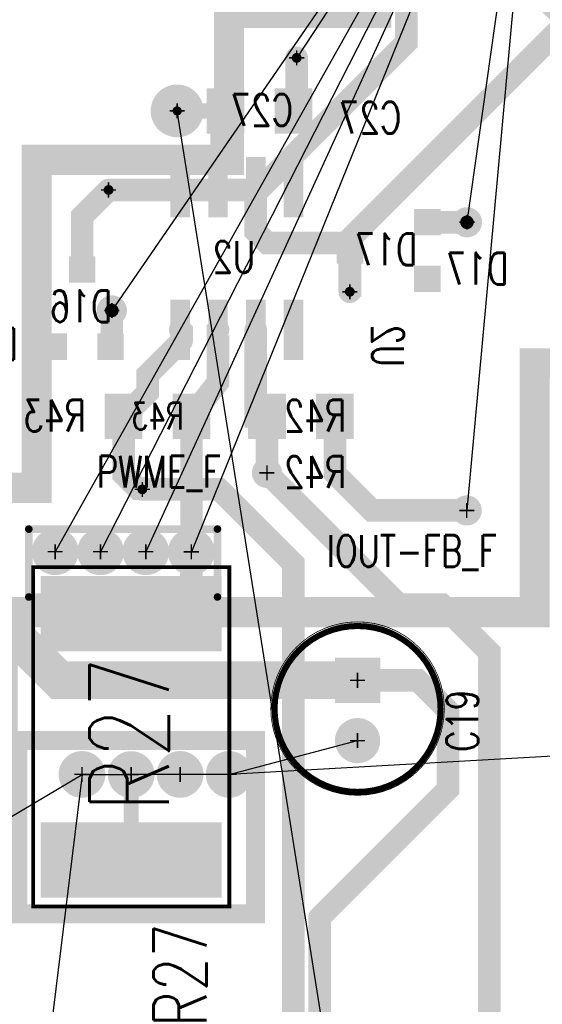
# Model space of a CAD drawing. Extents: x -4.8 to 11.7, y -3.6 to 8.1.
# Tile 45 of 53: x 4.858 to 5.551, y 1.945 to 3.251. Entities that reach past the tile are written whole.
import ezdxf
from ezdxf.enums import TextEntityAlignment as Align

# ---------------------------------------------------------------- set-up
doc = ezdxf.new("R2010")
doc.units = 0
for name, pattern in [('SIG_1', [2, 1, 1]), ('SIG_10', [2, 1, 1]), ('SIG_105', [2, 1, 1]), ('SIG_16', [2, 1, 1]), ('SIG_20', [2, 1, 1]), ('SIG_31', [2, 1, 1]), ('SIG_32', [2, 1, 1]), ('SIG_42', [2, 1, 1]), ('SIG_55', [2, 1, 1])]:
    doc.linetypes.add(name, pattern=pattern)
for name, color, linetype in [('2D_LINE_02', 231, 'CONTINUOUS'), ('2D_LINE_03', 112, 'CONTINUOUS'), ('COPPER_01', 1, 'CONTINUOUS'), ('DRIL_NPLTE_THRU_01', 16, 'CONTINUOUS'), ('DRIL_NPLTE_THRU_04', 176, 'CONTINUOUS'), ('DRIL_PLTE_THRU_01', 16, 'CONTINUOUS'), ('DRIL_PLTE_THRU_04', 176, 'CONTINUOUS'), ('DRIL_SYMBOL', 254, 'CONTINUOUS'), ('LINK_00', 2, 'CONTINUOUS'), ('PADS_BOT', 5, 'CONTINUOUS'), ('PADS_INNER', 1, 'CONTINUOUS'), ('PADS_TOP', 1, 'CONTINUOUS'), ('PART_NAME_123', 255, 'CONTINUOUS'), ('PART_NAME_124', 6, 'CONTINUOUS'), ('PART_NAME_129', 2, 'CONTINUOUS'), ('PART_NAME_130', 106, 'CONTINUOUS'), ('PART_TOP_2DLINE_123', 255, 'CONTINUOUS'), ('PART_TOP_2DLINE_129', 2, 'CONTINUOUS'), ('TRACE_01', 1, 'CONTINUOUS'), ('TRACE_04', 5, 'CONTINUOUS'), ('VIAPTS', 56, 'CONTINUOUS')]:
    doc.layers.add(name, color=color, linetype=linetype)
doc.styles.add('W0$001', font='simplex', dxfattribs={"width": 0.75})
doc.styles.add('W0$006', font='simplex', dxfattribs={"width": 0.75})
doc.styles.add('W0$01', font='simplex', dxfattribs={"width": 0.75})

# ---------------------------------------------------------------- blocks, each defined once
blk = doc.blocks.new('SMOOTH_0$04')
at = {"const_width": 0.02}
blk.add_lwpolyline([(-0.01, 0, 1), (0.01, 0, 1)], format="xyb", close=True, dxfattribs=at)
blk = doc.blocks.new('DRAWING_283')
at = {"layer": '2D_LINE_03', "const_width": 0.04}
blk.add_lwpolyline([(0, 0), (0.255, 0), (0.255, 0.195), (0.45, 0.195), (0.45, 1.545), (1.035, 1.545), (1.035, -0.13), (0.84, -0.13), (0.84, -0.27), (0.66, -0.27), (0.66, -0.6), (-0.045, -0.6), (-0.045, -0.8148), (-0.21, -0.8148), (-0.21, -0.435), (0, -0.435)], close=True, dxfattribs=at)
at = {"layer": '2D_LINE_03'}
for p in [(0.255, 0.195), (0.45, 0.195), (0, 0), (0.255, 0), (0.66, -0.27), (0, -0.435), (0.66, -0.6)]:
    blk.add_blockref('SMOOTH_0$04', p, dxfattribs=at)
blk = doc.blocks.new('DRAWING_546')
at = {"layer": '2D_LINE_02', "const_width": 0.04}
blk.add_lwpolyline([(0, 0), (0.255, 0), (0.255, 0.195), (0.45, 0.195), (0.45, 1.545), (1.035, 1.545), (1.035, -0.13), (0.84, -0.13), (0.84, -0.27), (0.66, -0.27), (0.66, -0.6), (-0.045, -0.6), (-0.045, -0.8148), (-0.21, -0.8148), (-0.21, -0.435), (0, -0.435)], close=True, dxfattribs=at)
at = {"layer": '2D_LINE_02'}
for p in [(0.255, 0.195), (0.45, 0.195), (0, 0), (0.255, 0), (0.66, -0.27), (0, -0.435), (0.66, -0.6)]:
    blk.add_blockref('SMOOTH_0$04', p, dxfattribs=at)
blk = doc.blocks.new('SMOOTH_0$025')
at = {"const_width": 0.0125}
blk.add_lwpolyline([(-0.00625, 0, 1), (0.00625, 0, 1)], format="xyb", close=True, dxfattribs=at)
blk = doc.blocks.new('COPPER_172')
at = {"layer": 'COPPER_01', "const_width": 0.025}
blk.add_lwpolyline([(0, 0), (0.315, 0), (0.315, -0.23), (0, -0.23)], close=True, dxfattribs=at)
at = {"layer": 'COPPER_01'}
for p in [(0, 0), (0.315, 0), (0, -0.23), (0.315, -0.23)]:
    blk.add_blockref('SMOOTH_0$025', p, dxfattribs=at)
blk = doc.blocks.new('SMOOTH_0$01')
at = {"const_width": 0.005}
blk.add_lwpolyline([(-0.0025, 0, 1), (0.0025, 0, 1)], format="xyb", close=True, dxfattribs=at)
blk = doc.blocks.new('COPPER_545')
at = {"layer": 'COPPER_01', "const_width": 0.01}
blk.add_lwpolyline([(0.01, 0), (-0.24, 0), (-0.24, 0.09), (0.01, 0.09)], close=True, dxfattribs=at)
at = {"layer": 'COPPER_01'}
for p in [(-0.24, 0.09), (0.01, 0.09), (-0.24, 0), (0.01, 0)]:
    blk.add_blockref('SMOOTH_0$01', p, dxfattribs=at)
blk = doc.blocks.new('DRIL_HOLE_0')
blk.add_lwpolyline([(0, 0, 1), (0, 0, 1)], format="xyb", close=True)
blk = doc.blocks.new('PAD_0')
blk.add_lwpolyline([(0, 0, 1), (0, 0, 1)], format="xyb", close=True)
blk = doc.blocks.new('PAD_13')
at = {"const_width": 0.035}
blk.add_lwpolyline([(-0.0175, 0), (0.0175, 0)], dxfattribs=at)
blk = doc.blocks.new('STK_BOT_24')
at = {"layer": 'DRIL_NPLTE_THRU_01'}
blk.add_blockref('DRIL_HOLE_0', (0, 0), dxfattribs=at)
at = {"layer": 'DRIL_NPLTE_THRU_04'}
blk.add_blockref('DRIL_HOLE_0', (0, 0), dxfattribs=at)
at = {"layer": 'PADS_BOT'}
blk.add_blockref('PAD_13', (0, 0), dxfattribs=at)
at = {"layer": 'PADS_INNER'}
blk.add_blockref('PAD_0', (0, 0), dxfattribs=at)
at = {"layer": 'PADS_TOP'}
blk.add_blockref('PAD_0', (0, 0), dxfattribs=at)
blk = doc.blocks.new('SYM_BOT_18')
for p in [(0, 0.05), (-0.0375, -0.0525), (0.0375, -0.0525)]:
    blk.add_blockref('STK_BOT_24', p)
blk = doc.blocks.new('PART_BOT_24')
blk.add_blockref('SYM_BOT_18', (0, 0))
at = {"layer": 'PART_NAME_124', "style": 'W0$006', "width": 0.75}
blk.add_text('D16', height=0.042, dxfattribs=at).set_placement((0.085, -0.07))
at = {"layer": 'PART_NAME_130', "style": 'W0$001', "width": 0.75}
blk.add_text('D16', height=0.042, dxfattribs=at).set_placement((-0.04, -0.02))
blk = doc.blocks.new('PAD_2')
at = {"const_width": 0.05}
blk.add_lwpolyline([(-0.03, 0), (0.03, 0)], dxfattribs=at)
blk = doc.blocks.new('STK_BOT_29')
at = {"layer": 'DRIL_NPLTE_THRU_01'}
blk.add_blockref('DRIL_HOLE_0', (0, 0), dxfattribs=at)
at = {"layer": 'DRIL_NPLTE_THRU_04'}
blk.add_blockref('DRIL_HOLE_0', (0, 0), dxfattribs=at)
at = {"layer": 'PADS_BOT', "rotation": 90}
blk.add_blockref('PAD_2', (0, 0), dxfattribs=at)
at = {"layer": 'PADS_INNER'}
blk.add_blockref('PAD_0', (0, 0), dxfattribs=at)
at = {"layer": 'PADS_TOP'}
blk.add_blockref('PAD_0', (0, 0), dxfattribs=at)
blk = doc.blocks.new('SYM_BOT_20')
for p in [(-0.045, 0), (0.045, 0)]:
    blk.add_blockref('STK_BOT_29', p)
blk = doc.blocks.new('PART_BOT_26')
blk.add_blockref('SYM_BOT_20', (0, 0))
at = {"layer": 'PART_NAME_124', "style": 'W0$006', "width": 0.75}
blk.add_text('C27', height=0.042, dxfattribs=at).set_placement((-0.1878, -0.0298))
at = {"layer": 'PART_NAME_130', "style": 'W0$001', "width": 0.75}
blk.add_text('C27', height=0.042, dxfattribs=at).set_placement((-0.0443, -0.0195))
blk = doc.blocks.new('PART_BOT_43')
blk.add_blockref('SYM_BOT_18', (0, 0))
at = {"layer": 'PART_NAME_124', "style": 'W0$006', "width": 0.75}
blk.add_text('D17', height=0.042, rotation=90, dxfattribs=at).set_placement((0.045, -0.16))
at = {"layer": 'PART_NAME_130', "style": 'W0$001', "width": 0.75}
blk.add_text('D17', height=0.042, rotation=90, dxfattribs=at).set_placement((0.0195, -0.0393))
blk = doc.blocks.new('PAD_25')
at = {"const_width": 0.026}
blk.add_lwpolyline([(-0.04, 0), (0.04, 0)], dxfattribs=at)
blk = doc.blocks.new('STK_BOT_14')
at = {"layer": 'DRIL_NPLTE_THRU_01'}
blk.add_blockref('DRIL_HOLE_0', (0, 0), dxfattribs=at)
at = {"layer": 'DRIL_NPLTE_THRU_04'}
blk.add_blockref('DRIL_HOLE_0', (0, 0), dxfattribs=at)
at = {"layer": 'PADS_BOT'}
blk.add_blockref('PAD_25', (0, 0), dxfattribs=at)
at = {"layer": 'PADS_INNER'}
blk.add_blockref('PAD_0', (0, 0), dxfattribs=at)
at = {"layer": 'PADS_TOP'}
blk.add_blockref('PAD_0', (0, 0), dxfattribs=at)
blk = doc.blocks.new('SYM_BOT_11')
for p in [(-0.095, 0.075), (0.094, 0.075), (-0.095, 0.025), (0.094, 0.025), (-0.095, -0.025), (0.094, -0.025), (-0.095, -0.075), (0.094, -0.075)]:
    blk.add_blockref('STK_BOT_14', p)
blk = doc.blocks.new('PART_BOT_45')
blk.add_blockref('SYM_BOT_11', (0, 0))
at = {"layer": 'PART_NAME_124', "style": 'W0$006', "width": 0.75}
blk.add_text('U2', height=0.042, dxfattribs=at).set_placement((-0.1445, 0.1793))
at = {"layer": 'PART_NAME_130', "style": 'W0$001', "width": 0.75}
blk.add_text('U2', height=0.042, rotation=270, dxfattribs=at).set_placement((-0.0195, 0.0243))
blk = doc.blocks.new('PART_BODY_TOP_183')
at = {"layer": 'PART_TOP_2DLINE_123', "const_width": 0.008}
blk.add_lwpolyline([(0.11, -0.038, 1), (-0.11, -0.038, 1)], format="xyb", close=True, dxfattribs=at)
at = {"layer": 'PART_TOP_2DLINE_129', "const_width": 0.001}
blk.add_lwpolyline([(0.115, -0.0375, 1), (-0.115, -0.0375, 1)], format="xyb", close=True, dxfattribs=at)
blk = doc.blocks.new('DRIL_SYMBOL_0$032')
at = {"layer": 'DRIL_SYMBOL', "const_width": 0.002}
for points in [[(-0.01, 0), (0.01, 0)], [(0, -0.01), (0, 0.01)]]:
    blk.add_lwpolyline(points, dxfattribs=at)
blk = doc.blocks.new('DRIL_HOLE_0$032')
at = {"const_width": 0.016}
blk.add_lwpolyline([(-0.008, 0, 1), (0.008, 0, 1)], format="xyb", close=True, dxfattribs=at)
blk.add_blockref('DRIL_SYMBOL_0$032', (0, 0))
blk = doc.blocks.new('PAD_27')
at = {"const_width": 0.03}
blk.add_lwpolyline([(0, -0.015, 1), (0, 0.015, 1)], format="xyb", close=True, dxfattribs=at)
blk = doc.blocks.new('PAD_28')
at = {"const_width": 0.06}
blk.add_lwpolyline([(-0.03, 0), (0.03, 0)], dxfattribs=at)
blk = doc.blocks.new('STK_TOP_21')
at = {"layer": 'DRIL_PLTE_THRU_01'}
blk.add_blockref('DRIL_HOLE_0$032', (0, 0), dxfattribs=at)
at = {"layer": 'DRIL_PLTE_THRU_04'}
blk.add_blockref('DRIL_HOLE_0$032', (0, 0), dxfattribs=at)
at = {"layer": 'PADS_BOT'}
blk.add_blockref('PAD_28', (0, 0), dxfattribs=at)
at = {"layer": 'PADS_INNER'}
blk.add_blockref('PAD_27', (0, 0), dxfattribs=at)
at = {"layer": 'PADS_TOP'}
blk.add_blockref('PAD_28', (0, 0), dxfattribs=at)
blk = doc.blocks.new('STK_TOP_22')
at = {"layer": 'DRIL_PLTE_THRU_01'}
blk.add_blockref('DRIL_HOLE_0$032', (0, 0), dxfattribs=at)
at = {"layer": 'DRIL_PLTE_THRU_04'}
blk.add_blockref('DRIL_HOLE_0$032', (0, 0), dxfattribs=at)
at = {"layer": 'PADS_BOT'}
blk.add_blockref('PAD_27', (0, 0), dxfattribs=at)
at = {"layer": 'PADS_INNER'}
blk.add_blockref('PAD_27', (0, 0), dxfattribs=at)
at = {"layer": 'PADS_TOP'}
blk.add_blockref('PAD_27', (0, 0), dxfattribs=at)
blk = doc.blocks.new('SYM_TOP_16')
for name, p in [('PART_BODY_TOP_183', (0, 0)), ('STK_TOP_21', (0, 0)), ('STK_TOP_22', (0, -0.08))]:
    blk.add_blockref(name, p)
blk = doc.blocks.new('PART_TOP_47')
blk.add_blockref('SYM_TOP_16', (0, 0))
at = {"layer": 'PART_NAME_123', "style": 'W0$006', "width": 0.75}
blk.add_text('C19', height=0.042, rotation=90, dxfattribs=at).set_placement((0.1599, -0.0949))
blk = doc.blocks.new('SYM_BOT_27')
for p in [(-0.045, 0), (0.045, 0)]:
    blk.add_blockref('STK_BOT_29', p)
blk = doc.blocks.new('PART_BOT_83')
blk.add_blockref('SYM_BOT_27', (0, 0))
at = {"layer": 'PART_NAME_124', "style": 'W0$006', "width": 0.75}
blk.add_text('R42', height=0.042, dxfattribs=at).set_placement((-0.0599, -0.0949))
at = {"layer": 'PART_NAME_130', "style": 'W0$001', "width": 0.75}
blk.add_text('R42', height=0.042, dxfattribs=at).set_placement((-0.06, -0.02))
blk = doc.blocks.new('PART_BOT_146')
blk.add_blockref('SYM_BOT_27', (0, 0))
at = {"layer": 'PART_NAME_124', "style": 'W0$006', "width": 0.75}
blk.add_text('R43', height=0.042, dxfattribs=at).set_placement((0.095, -0.02))
at = {"layer": 'PART_NAME_130', "style": 'W0$001', "width": 0.75}
blk.add_text('R43', height=0.035, dxfattribs=at).set_placement((0, 0.0003), align=Align.MIDDLE_CENTER)
blk = doc.blocks.new('DRIL_SYMBOL_0$02')
at = {"layer": 'DRIL_SYMBOL', "const_width": 0.002}
for points in [[(-0.01, 0), (0.01, 0)], [(0, -0.01), (0, 0.01)]]:
    blk.add_lwpolyline(points, dxfattribs=at)
blk = doc.blocks.new('DRIL_HOLE_0$02')
at = {"const_width": 0.01}
blk.add_lwpolyline([(-0.005, 0, 1), (0.005, 0, 1)], format="xyb", close=True, dxfattribs=at)
blk.add_blockref('DRIL_SYMBOL_0$02', (0, 0))
blk = doc.blocks.new('PAD_65')
at = {"const_width": 0.02}
blk.add_lwpolyline([(0, -0.01, 1), (0, 0.01, 1)], format="xyb", close=True, dxfattribs=at)
blk = doc.blocks.new('STK_TOP_52')
at = {"layer": 'DRIL_PLTE_THRU_01'}
blk.add_blockref('DRIL_HOLE_0$02', (0, 0), dxfattribs=at)
at = {"layer": 'DRIL_PLTE_THRU_04'}
blk.add_blockref('DRIL_HOLE_0$02', (0, 0), dxfattribs=at)
at = {"layer": 'PADS_BOT'}
blk.add_blockref('PAD_65', (0, 0), dxfattribs=at)
at = {"layer": 'PADS_INNER'}
blk.add_blockref('PAD_65', (0, 0), dxfattribs=at)
at = {"layer": 'PADS_TOP'}
blk.add_blockref('PAD_65', (0, 0), dxfattribs=at)
blk = doc.blocks.new('SYM_TOP_40')
blk.add_blockref('STK_TOP_52', (0, 0))
blk = doc.blocks.new('PART_TOP_205')
blk.add_blockref('SYM_TOP_40', (0, 0))
at = {"layer": 'PART_NAME_123', "style": 'W0$006', "width": 0.75}
blk.add_text('IOUT-FB_F', height=0.042, dxfattribs=at).set_placement((-0.1854, -0.0748))
blk = doc.blocks.new('PART_TOP_210')
blk.add_blockref('SYM_TOP_40', (0, 0))
at = {"layer": 'PART_NAME_123', "style": 'W0$006', "width": 0.75}
blk.add_text('PWME_F', height=0.042, dxfattribs=at).set_placement((-0.2256, -0.0196))
blk = doc.blocks.new('SMOOTH_0$005')
at = {"const_width": 0.0025}
blk.add_lwpolyline([(-0.00125, 0, 1), (0.00125, 0, 1)], format="xyb", close=True, dxfattribs=at)
blk = doc.blocks.new('SMOOTH_0$001')
at = {"const_width": 0.0005}
blk.add_lwpolyline([(-0.00025, 0, 1), (0.00025, 0, 1)], format="xyb", close=True, dxfattribs=at)
blk = doc.blocks.new('PART_BODY_TOP_240')
at = {"layer": 'PART_TOP_2DLINE_123', "const_width": 0.005}
blk.add_lwpolyline([(-0.225, 0.13), (0.225, 0.13), (0.225, -0.13), (-0.225, -0.13)], close=True, dxfattribs=at)
at = {"layer": 'PART_TOP_2DLINE_129', "const_width": 0.001}
blk.add_lwpolyline([(-0.225, 0.13), (0.225, 0.13), (0.225, -0.13), (-0.225, -0.13)], close=True, dxfattribs=at)
at = {"layer": 'PART_TOP_2DLINE_123'}
for p in [(-0.225, 0.13), (0.225, 0.13), (-0.225, -0.13), (0.225, -0.13)]:
    blk.add_blockref('SMOOTH_0$005', p, dxfattribs=at)
at = {"layer": 'PART_TOP_2DLINE_129'}
for p in [(-0.225, 0.13), (0.225, 0.13), (-0.225, -0.13), (0.225, -0.13)]:
    blk.add_blockref('SMOOTH_0$001', p, dxfattribs=at)
blk = doc.blocks.new('PAD_138')
at = {"const_width": 0.1}
blk.add_lwpolyline([(-0.12, 0), (0.12, 0)], dxfattribs=at)
blk = doc.blocks.new('STK_TOP_170')
at = {"layer": 'DRIL_NPLTE_THRU_01'}
blk.add_blockref('DRIL_HOLE_0', (0, 0), dxfattribs=at)
at = {"layer": 'DRIL_NPLTE_THRU_04'}
blk.add_blockref('DRIL_HOLE_0', (0, 0), dxfattribs=at)
at = {"layer": 'PADS_BOT'}
blk.add_blockref('PAD_0', (0, 0), dxfattribs=at)
at = {"layer": 'PADS_INNER'}
blk.add_blockref('PAD_0', (0, 0), dxfattribs=at)
at = {"layer": 'PADS_TOP', "rotation": 90}
blk.add_blockref('PAD_138', (0, 0), dxfattribs=at)
blk = doc.blocks.new('SYM_TOP_73')
for name, p in [('STK_TOP_170', (-0.1634, 0)), ('STK_TOP_170', (0.1634, 0)), ('PART_BODY_TOP_240', (0, 0))]:
    blk.add_blockref(name, p)
blk = doc.blocks.new('PART_TOP_271')
blk.add_blockref('SYM_TOP_73', (0, 0))
at = {"layer": 'PART_NAME_123', "style": 'W0$01', "width": 0.75}
blk.add_text('R27', height=0.07, dxfattribs=at).set_placement((-0.3847, -0.0997))
at = {"layer": 'PART_NAME_129', "style": 'W0$001', "width": 0.75}
blk.add_text('R27', height=0.105, dxfattribs=at).set_placement((-0.0997, -0.0497))
blk = doc.blocks.new('SMOOTH_0$02')
at = {"const_width": 0.01}
blk.add_lwpolyline([(-0.005, 0, 1), (0.005, 0, 1)], format="xyb", close=True, dxfattribs=at)
blk = doc.blocks.new('SMOOTH_0$03')
at = {"const_width": 0.015}
blk.add_lwpolyline([(-0.0075, 0, 1), (0.0075, 0, 1)], format="xyb", close=True, dxfattribs=at)
blk = doc.blocks.new('SMOOTH_0$012')
at = {"const_width": 0.006}
blk.add_lwpolyline([(-0.003, 0, 1), (0.003, 0, 1)], format="xyb", close=True, dxfattribs=at)
blk = doc.blocks.new('SMOOTH_0$05')
at = {"const_width": 0.025}
blk.add_lwpolyline([(-0.0125, 0, 1), (0.0125, 0, 1)], format="xyb", close=True, dxfattribs=at)
blk = doc.blocks.new('DRIL_SYMBOL_0$028')
at = {"layer": 'DRIL_SYMBOL', "const_width": 0.002}
for points in [[(-0.01, 0), (0.01, 0)], [(0, -0.01), (0, 0.01)]]:
    blk.add_lwpolyline(points, dxfattribs=at)
blk = doc.blocks.new('DRIL_HOLE_0$028')
at = {"const_width": 0.014}
blk.add_lwpolyline([(-0.007, 0, 1), (0.007, 0, 1)], format="xyb", close=True, dxfattribs=at)
blk.add_blockref('DRIL_SYMBOL_0$028', (0, 0))
blk = doc.blocks.new('PAD_75')
at = {"const_width": 0.031}
blk.add_lwpolyline([(0, -0.0155, 1), (0, 0.0155, 1)], format="xyb", close=True, dxfattribs=at)
blk = doc.blocks.new('STK_TOP_6')
at = {"layer": 'DRIL_PLTE_THRU_01'}
blk.add_blockref('DRIL_HOLE_0$028', (0, 0), dxfattribs=at)
at = {"layer": 'DRIL_PLTE_THRU_04'}
blk.add_blockref('DRIL_HOLE_0$028', (0, 0), dxfattribs=at)
at = {"layer": 'PADS_BOT'}
blk.add_blockref('PAD_75', (0, 0), dxfattribs=at)
at = {"layer": 'PADS_INNER'}
blk.add_blockref('PAD_75', (0, 0), dxfattribs=at)
at = {"layer": 'PADS_TOP'}
blk.add_blockref('PAD_75', (0, 0), dxfattribs=at)
blk = doc.blocks.new('SYM_TOP_5')
blk.add_blockref('STK_TOP_6', (0, 0))
blk = doc.blocks.new('DRIL_SYMBOL_0$037')
at = {"layer": 'DRIL_SYMBOL', "const_width": 0.002}
for points in [[(-0.01, 0), (0.01, 0)], [(0, -0.01), (0, 0.01)]]:
    blk.add_lwpolyline(points, dxfattribs=at)
blk = doc.blocks.new('DRIL_HOLE_0$037')
at = {"const_width": 0.0185}
blk.add_lwpolyline([(-0.00925, 0, 1), (0.00925, 0, 1)], format="xyb", close=True, dxfattribs=at)
blk.add_blockref('DRIL_SYMBOL_0$037', (0, 0))
blk = doc.blocks.new('PAD_3')
at = {"const_width": 0.035}
blk.add_lwpolyline([(0, -0.0175, 1), (0, 0.0175, 1)], format="xyb", close=True, dxfattribs=at)
blk = doc.blocks.new('PAD_179')
at = {"const_width": 0.0275}
blk.add_lwpolyline([(0, -0.01375, 1), (0, 0.01375, 1)], format="xyb", close=True, dxfattribs=at)
blk = doc.blocks.new('STK_TOP_0')
at = {"layer": 'DRIL_PLTE_THRU_01'}
blk.add_blockref('DRIL_HOLE_0$037', (0, 0), dxfattribs=at)
at = {"layer": 'DRIL_PLTE_THRU_04'}
blk.add_blockref('DRIL_HOLE_0$037', (0, 0), dxfattribs=at)
at = {"layer": 'PADS_BOT'}
blk.add_blockref('PAD_179', (0, 0), dxfattribs=at)
at = {"layer": 'PADS_INNER'}
blk.add_blockref('PAD_3', (0, 0), dxfattribs=at)
at = {"layer": 'PADS_TOP'}
blk.add_blockref('PAD_179', (0, 0), dxfattribs=at)
blk = doc.blocks.new('SYM_TOP_1')
blk.add_blockref('STK_TOP_0', (0, 0))
blk = doc.blocks.new('DRIL_SYMBOL_0$013')
at = {"layer": 'DRIL_SYMBOL', "const_width": 0.002}
for points in [[(-0.01, 0), (0.01, 0)], [(0, -0.01), (0, 0.01)]]:
    blk.add_lwpolyline(points, dxfattribs=at)
blk = doc.blocks.new('DRIL_HOLE_0$013')
at = {"const_width": 0.0065}
blk.add_lwpolyline([(-0.00325, 0, 1), (0.00325, 0, 1)], format="xyb", close=True, dxfattribs=at)
blk.add_blockref('DRIL_SYMBOL_0$013', (0, 0))
blk = doc.blocks.new('PAD_180')
at = {"const_width": 0.015}
blk.add_lwpolyline([(0, -0.0075, 1), (0, 0.0075, 1)], format="xyb", close=True, dxfattribs=at)
blk = doc.blocks.new('STK_TOP_5')
at = {"layer": 'DRIL_PLTE_THRU_01'}
blk.add_blockref('DRIL_HOLE_0$013', (0, 0), dxfattribs=at)
at = {"layer": 'DRIL_PLTE_THRU_04'}
blk.add_blockref('DRIL_HOLE_0$013', (0, 0), dxfattribs=at)
at = {"layer": 'PADS_BOT'}
blk.add_blockref('PAD_180', (0, 0), dxfattribs=at)
at = {"layer": 'PADS_INNER'}
blk.add_blockref('PAD_180', (0, 0), dxfattribs=at)
at = {"layer": 'PADS_TOP'}
blk.add_blockref('PAD_180', (0, 0), dxfattribs=at)
blk = doc.blocks.new('SYM_TOP_4')
blk.add_blockref('STK_TOP_5', (0, 0))
blk = doc.blocks.new('DRIL_SYMBOL_0$018')
at = {"layer": 'DRIL_SYMBOL', "const_width": 0.002}
for points in [[(-0.01, 0), (0.01, 0)], [(0, -0.01), (0, 0.01)]]:
    blk.add_lwpolyline(points, dxfattribs=at)
blk = doc.blocks.new('DRIL_HOLE_0$018')
at = {"const_width": 0.009}
blk.add_lwpolyline([(-0.0045, 0, 1), (0.0045, 0, 1)], format="xyb", close=True, dxfattribs=at)
blk.add_blockref('DRIL_SYMBOL_0$018', (0, 0))
blk = doc.blocks.new('STK_TOP_4')
at = {"layer": 'DRIL_PLTE_THRU_01'}
blk.add_blockref('DRIL_HOLE_0$018', (0, 0), dxfattribs=at)
at = {"layer": 'DRIL_PLTE_THRU_04'}
blk.add_blockref('DRIL_HOLE_0$018', (0, 0), dxfattribs=at)
at = {"layer": 'PADS_BOT'}
blk.add_blockref('PAD_65', (0, 0), dxfattribs=at)
at = {"layer": 'PADS_INNER'}
blk.add_blockref('PAD_65', (0, 0), dxfattribs=at)
at = {"layer": 'PADS_TOP'}
blk.add_blockref('PAD_65', (0, 0), dxfattribs=at)
blk = doc.blocks.new('SYM_TOP_3')
blk.add_blockref('STK_TOP_4', (0, 0))

msp = doc.modelspace()

# ---------------------------------------------------------------- linework, layer by layer
at = {"layer": 'LINK_00', "linetype": 'SIG_42'}
for q in [(4.905, 2.545), (4.965, 2.545), (4.98, 2.865), (5.025, 2.545), (5.0854, 2.5448), (5.225, 3.2), (5.4504, 2.5998), (5.4507, 2.982)]:
    msp.add_line((5.5505, 3.6947), q, dxfattribs=at)
at = {"layer": 'LINK_00', "linetype": 'SIG_20'}
msp.add_line((5.3355, 1.4397), (5.0665, 3.1297), dxfattribs=at)
at = {"layer": 'LINK_00', "linetype": 'SIG_1'}
for p, q in [((6.0254, 2.2998), (5.1355, 2.2497)), ((5.1355, 2.2497), (5.3057, 2.2945)), ((4.7307, 2.1245), (4.9405, 2.2497)), ((4.9405, 2.2497), (4.7906, 1.0196)), ((4.9405, 2.2497), (5.0057, 2.2495)), ((5.0705, 2.2497), (5.0057, 2.2495)), ((5.1355, 2.2497), (5.0705, 2.2497))]:
    msp.add_line(p, q, dxfattribs=at)
at = {"layer": 'TRACE_01', "linetype": 'SIG_32', "const_width": 0.03}
msp.add_lwpolyline([(4.9757, 3.0248), (5.1748, 3.0248), (5.3704, 3.2204), (5.3704, 3.5097), (5.3705, 3.5097)], dxfattribs=at)
at = {"layer": 'TRACE_01', "linetype": 'SIG_31', "const_width": 0.03}
msp.add_lwpolyline([(5.2954, 2.8898), (5.2954, 2.9598), (5.4854, 3.1498), (5.6455, 3.3099), (5.6455, 3.4047)], dxfattribs=at)
at = {"layer": 'TRACE_01', "linetype": 'SIG_105', "const_width": 0.03}
msp.add_lwpolyline([(5.4805, 1.7196), (5.4305, 1.7696), (5.2804, 1.7696), (5.2204, 1.8296), (5.2204, 2.5296), (5.1223, 2.6277), (5.0204, 2.6277)], dxfattribs=at)
at = {"layer": 'TRACE_01', "linetype": 'SIG_42', "const_width": 0.03}
for points in [[(5.0057, 2.4629), (5.0854, 2.4629), (5.0854, 2.5448)], [(4.74, 2.35), (4.74, 2.3929), (4.7412, 2.394), (4.7412, 2.394), (4.81, 2.4629), (5.0057, 2.4629)]]:
    msp.add_lwpolyline(points, dxfattribs=at)
at = {"layer": 'TRACE_01', "linetype": 'SIG_1', "const_width": 0.02}
msp.add_lwpolyline([(5.0057, 2.1361), (5.0057, 2.2495)], dxfattribs=at)
at = {"layer": 'TRACE_04', "linetype": 'SIG_10', "const_width": 0.05}
msp.add_lwpolyline([(5.0932, 3.4835), (5.0932, 3.3897), (5.4567, 3.3897), (5.6504, 3.196), (5.6504, 3.0798)], dxfattribs=at)
at = {"layer": 'TRACE_04', "linetype": 'SIG_42', "const_width": 0.03}
for points in [[(5.2207, 3.1295), (5.225, 3.1295), (5.225, 3.2)], [(5.3982, 2.982), (5.4507, 2.982)], [(4.9782, 2.817), (4.98, 2.817), (4.98, 2.865)], [(5.0856, 2.7245), (5.0856, 2.7246), (5.1206, 2.7696), (5.1206, 2.8394), (5.1207, 2.8395)], [(5.0854, 2.5448), (5.0856, 2.545), (5.0856, 2.7245)], [(5.2757, 2.7245), (5.2757, 2.6487), (5.3246, 2.5998), (5.4504, 2.5998)]]:
    msp.add_lwpolyline(points, dxfattribs=at)
at = {"layer": 'TRACE_04', "linetype": 'SIG_20'}
for points, const_width in [([(5.0667, 3.1295), (5.1307, 3.1295)], 0.02), ([(5.0665, 3.1297), (5.0667, 3.1295)], 0.012), ([(5.1207, 3.0285), (5.1207, 3.1195), (5.1307, 3.1295)], 0.02)]:
    msp.add_lwpolyline(points, dxfattribs=dict(at, const_width=const_width))
at = {"layer": 'TRACE_04', "linetype": 'SIG_32', "const_width": 0.03}
for points in [[(4.9757, 3.0248), (5.067, 3.0248), (5.0707, 3.0285)], [(4.9407, 2.9195), (4.9407, 2.9898), (4.9757, 3.0248)]]:
    msp.add_lwpolyline(points, dxfattribs=at)
at = {"layer": 'TRACE_04', "linetype": 'SIG_31', "const_width": 0.03}
for points in [[(5.1707, 3.0285), (5.1707, 2.9695), (5.1856, 2.9546), (5.2957, 2.9546), (5.2957, 2.9445)], [(5.2954, 2.8898), (5.2957, 2.8901), (5.2957, 2.9445)]]:
    msp.add_lwpolyline(points, dxfattribs=at)
at = {"layer": 'TRACE_04', "linetype": 'SIG_105', "const_width": 0.03}
for points in [[(5.0707, 2.8395), (5.0725, 2.8377), (5.0725, 2.8247)], [(4.9956, 2.7245), (5.0275, 2.7564), (5.0275, 2.7797), (5.0725, 2.8247)], [(4.9956, 2.7245), (4.9956, 2.6477), (5.0145, 2.6288), (5.0194, 2.6288), (5.0204, 2.6277)]]:
    msp.add_lwpolyline(points, dxfattribs=at)
at = {"layer": 'TRACE_04', "linetype": 'SIG_16', "const_width": 0.03}
for points in [[(5.1707, 2.8395), (5.1707, 2.7245), (5.1857, 2.7245)], [(5.1856, 2.6496), (5.1857, 2.6497), (5.1857, 2.7245)], [(5.1856, 2.6496), (5.3604, 2.4748), (5.4174, 2.4748), (5.4804, 2.4118), (5.4804, 1.8646)]]:
    msp.add_lwpolyline(points, dxfattribs=at)
at = {"layer": 'TRACE_04', "linetype": 'SIG_55'}
for points, const_width in [([(4.5054, 2.6548), (4.6302, 2.6548), (4.9105, 2.3745), (5.3057, 2.3745)], 0.05), ([(5.3057, 2.3745), (5.3854, 2.3745), (5.4254, 2.3345)], 0.03), ([(5.2553, 2.0597), (5.4254, 2.2298), (5.4254, 2.3345)], 0.03), ([(5.2553, 2.0597), (5.2553, 1.415), (5.3905, 1.2798), (5.3905, 1.2147), (5.3906, 1.2146)], 0.03)]:
    msp.add_lwpolyline(points, dxfattribs=dict(at, const_width=const_width))

# ---------------------------------------------------------------- block references
for name, p in [('DRAWING_283', (4.8804, 3.0648)), ('DRAWING_546', (4.8804, 3.0648)), ('PART_TOP_210', (5.1856, 2.6496)), ('PART_TOP_205', (5.4504, 2.5998)), ('PART_TOP_47', (5.3057, 2.3745))]:
    msp.add_blockref(name, p)
at = {"xscale": -1}
for name, p in [('PART_BOT_26', (5.1757, 3.1295)), ('PART_BOT_24', (4.9407, 2.8695)), ('PART_BOT_146', (5.0406, 2.7245)), ('PART_BOT_83', (5.2307, 2.7245))]:
    msp.add_blockref(name, p, dxfattribs=at)
for name, p, rotation in [('PART_BOT_45', (5.1457, 2.9345), -90), ('PART_BOT_43', (5.3457, 2.9445), -270)]:
    msp.add_blockref(name, p, dxfattribs=dict(at, rotation=rotation))
at = {"linetype": 'SIG_42'}
msp.add_blockref('COPPER_545', (5.11, 2.485), dxfattribs=at)
at = {"rotation": 90}
msp.add_blockref('PART_TOP_271', (5.0057, 2.2995), dxfattribs=at)
at = {"linetype": 'SIG_1'}
msp.add_blockref('COPPER_172', (4.8555, 2.2947), dxfattribs=at)
at = {"layer": 'TRACE_01'}
for name, p in [('SMOOTH_0$03', (5.3704, 3.2204)), ('SMOOTH_0$03', (5.4854, 3.1498)), ('SMOOTH_0$03', (4.9757, 3.0248)), ('SMOOTH_0$03', (5.1748, 3.0248)), ('SMOOTH_0$03', (5.2954, 2.9598)), ('SMOOTH_0$03', (5.2954, 2.8898)), ('SMOOTH_0$03', (5.0204, 2.6277)), ('SMOOTH_0$03', (5.1223, 2.6277)), ('SMOOTH_0$03', (5.0854, 2.5448)), ('SMOOTH_0$03', (5.2204, 2.5296)), ('SMOOTH_0$03', (5.0057, 2.4629)), ('SMOOTH_0$03', (5.0057, 2.4629)), ('SMOOTH_0$03', (5.0854, 2.4629)), ('SMOOTH_0$02', (5.0057, 2.2495)), ('SMOOTH_0$02', (5.0057, 2.1361))]:
    msp.add_blockref(name, p, dxfattribs=at)
at = {"layer": 'TRACE_04'}
for name, p in [('SMOOTH_0$03', (5.225, 3.2)), ('SMOOTH_0$02', (5.0667, 3.1295)), ('SMOOTH_0$012', (5.0665, 3.1297)), ('SMOOTH_0$012', (5.0667, 3.1295)), ('SMOOTH_0$02', (5.1307, 3.1295)), ('SMOOTH_0$02', (5.1307, 3.1295)), ('SMOOTH_0$03', (5.2207, 3.1295)), ('SMOOTH_0$03', (5.225, 3.1295)), ('SMOOTH_0$02', (5.1207, 3.1195)), ('SMOOTH_0$03', (5.0707, 3.0285)), ('SMOOTH_0$03', (5.1707, 3.0285)), ('SMOOTH_0$03', (4.9757, 3.0248)), ('SMOOTH_0$03', (4.9757, 3.0248)), ('SMOOTH_0$03', (5.067, 3.0248)), ('SMOOTH_0$02', (5.1207, 3.0285)), ('SMOOTH_0$03', (4.9407, 2.9898)), ('SMOOTH_0$03', (5.3982, 2.982)), ('SMOOTH_0$03', (5.4507, 2.982)), ('SMOOTH_0$03', (5.1707, 2.9695)), ('SMOOTH_0$03', (5.1856, 2.9546)), ('SMOOTH_0$03', (5.2957, 2.9546)), ('SMOOTH_0$03', (5.2957, 2.9445)), ('SMOOTH_0$03', (5.2957, 2.9445)), ('SMOOTH_0$03', (4.9407, 2.9195)), ('SMOOTH_0$03', (5.2954, 2.8898)), ('SMOOTH_0$03', (5.2957, 2.8901)), ('SMOOTH_0$03', (4.98, 2.865)), ('SMOOTH_0$03', (5.0707, 2.8395)), ('SMOOTH_0$03', (5.0725, 2.8377)), ('SMOOTH_0$03', (5.1206, 2.8394)), ('SMOOTH_0$03', (5.1207, 2.8395)), ('SMOOTH_0$03', (5.1707, 2.8395)), ('SMOOTH_0$03', (5.0725, 2.8247)), ('SMOOTH_0$03', (5.0725, 2.8247)), ('SMOOTH_0$03', (4.9782, 2.817)), ('SMOOTH_0$03', (4.98, 2.817)), ('SMOOTH_0$03', (5.0275, 2.7797)), ('SMOOTH_0$03', (5.1206, 2.7696)), ('SMOOTH_0$03', (5.0275, 2.7564)), ('SMOOTH_0$03', (4.9956, 2.7245)), ('SMOOTH_0$03', (4.9956, 2.7245)), ('SMOOTH_0$03', (5.0856, 2.7246)), ('SMOOTH_0$03', (5.0856, 2.7245)), ('SMOOTH_0$03', (5.0856, 2.7245)), ('SMOOTH_0$03', (5.1707, 2.7245)), ('SMOOTH_0$03', (5.1857, 2.7245)), ('SMOOTH_0$03', (5.1857, 2.7245)), ('SMOOTH_0$03', (5.2757, 2.7245)), ('SMOOTH_0$03', (5.1856, 2.6496)), ('SMOOTH_0$03', (5.1856, 2.6496)), ('SMOOTH_0$03', (5.1857, 2.6497)), ('SMOOTH_0$03', (4.9956, 2.6477)), ('SMOOTH_0$03', (5.2757, 2.6487)), ('SMOOTH_0$03', (5.0145, 2.6288)), ('SMOOTH_0$03', (5.0194, 2.6288)), ('SMOOTH_0$03', (5.0204, 2.6277)), ('SMOOTH_0$03', (5.3246, 2.5998)), ('SMOOTH_0$03', (5.4504, 2.5998)), ('SMOOTH_0$03', (5.0854, 2.5448)), ('SMOOTH_0$03', (5.0856, 2.545)), ('SMOOTH_0$03', (5.3604, 2.4748)), ('SMOOTH_0$03', (5.4174, 2.4748)), ('SMOOTH_0$03', (5.4804, 2.4118)), ('SMOOTH_0$05', (4.9105, 2.3745)), ('SMOOTH_0$05', (5.3057, 2.3745)), ('SMOOTH_0$03', (5.3057, 2.3745)), ('SMOOTH_0$03', (5.3854, 2.3745)), ('SMOOTH_0$03', (5.4254, 2.3345)), ('SMOOTH_0$03', (5.4254, 2.3345)), ('SMOOTH_0$03', (5.4254, 2.2298)), ('SMOOTH_0$03', (5.2553, 2.0597)), ('SMOOTH_0$03', (5.2553, 2.0597))]:
    msp.add_blockref(name, p, dxfattribs=at)
at = {"layer": 'VIAPTS', "linetype": 'SIG_42'}
for name, p in [('SYM_TOP_4', (5.225, 3.2)), ('SYM_TOP_3', (5.4507, 2.982)), ('SYM_TOP_3', (4.98, 2.865)), ('SYM_TOP_5', (4.905, 2.545)), ('SYM_TOP_5', (4.965, 2.545)), ('SYM_TOP_5', (5.025, 2.545)), ('SYM_TOP_5', (5.0854, 2.5448))]:
    msp.add_blockref(name, p, dxfattribs=at)
at = {"layer": 'VIAPTS', "linetype": 'SIG_20'}
msp.add_blockref('SYM_TOP_1', (5.0665, 3.1297), dxfattribs=at)
at = {"layer": 'VIAPTS', "linetype": 'SIG_32'}
msp.add_blockref('SYM_TOP_4', (4.9757, 3.0248), dxfattribs=at)
at = {"layer": 'VIAPTS', "linetype": 'SIG_31'}
msp.add_blockref('SYM_TOP_4', (5.2954, 2.8898), dxfattribs=at)
at = {"layer": 'VIAPTS', "linetype": 'SIG_105'}
msp.add_blockref('SYM_TOP_4', (5.0204, 2.6277), dxfattribs=at)
at = {"layer": 'VIAPTS', "linetype": 'SIG_1'}
for p in [(4.9405, 2.2497), (5.0057, 2.2495), (5.0705, 2.2497), (5.1355, 2.2497)]:
    msp.add_blockref('SYM_TOP_5', p, dxfattribs=at)

doc.saveas('drawing.dxf')
